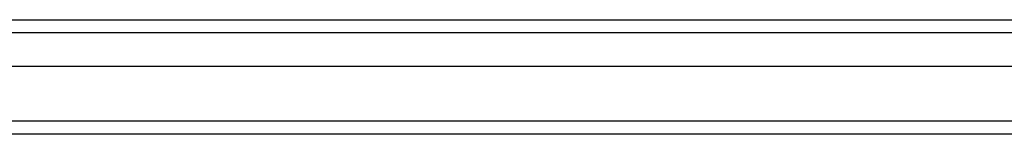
# Model space of a CAD drawing. Header units: inches. Extents: x 23 to 609, y 66 to 286.
# Tile 5 of 178: x 223.286 to 230.744, y 155.319 to 156.185. Entities that reach past the tile are written whole.
import ezdxf

# ---------------------------------------------------------------- set-up
doc = ezdxf.new("R2010")
doc.units = ezdxf.units.IN
doc.header["$MEASUREMENT"] = 0
doc.layers.add('Visible Edges(ANSI)', color=7, linetype='Continuous', lineweight=25)
doc.layers.add('Visible Tangent Edges(ANSI)', color=7, linetype='Continuous', lineweight=25)

msp = doc.modelspace()

# ---------------------------------------------------------------- linework, layer by layer
at = {"layer": 'Visible Edges(ANSI)'}
for p, q in [((208.9574, 156.1852), (267.1631, 156.1852)), ((267.3516, 155.8309), (208.7689, 155.8309)), ((267.9612, 155.3191), (208.9264, 155.3191))]:
    msp.add_line(p, q, dxfattribs=at)
at = {"layer": 'Visible Tangent Edges(ANSI)'}
for p, q in [((267.2931, 156.0862), (208.8274, 156.0862)), ((267.9612, 155.4181), (208.1592, 155.4181))]:
    msp.add_line(p, q, dxfattribs=at)

doc.saveas('drawing.dxf')
